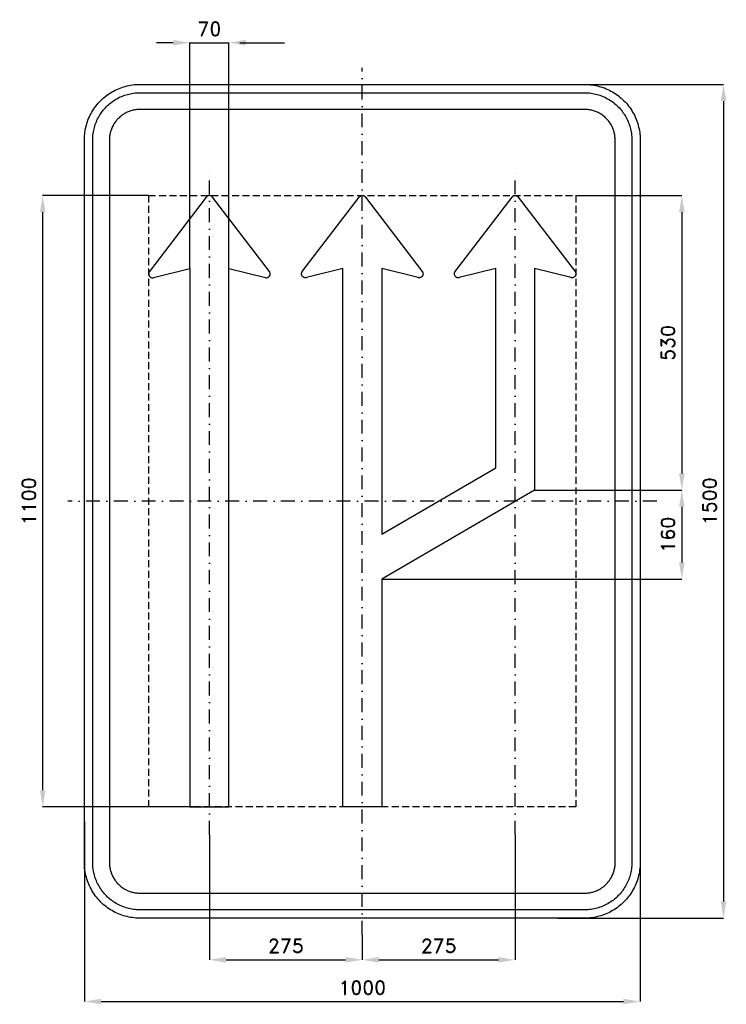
# Model space of a CAD drawing. Header units: millimetres. Extents: x -616 to 655, y -905 to 866.
import ezdxf

# ---------------------------------------------------------------- set-up
doc = ezdxf.new("R2010")
doc.units = ezdxf.units.MM
doc.header["$LTSCALE"] = 5
doc.linetypes.add('ČERCHOVANÁX2', pattern=[2, 1, -0.5, 0, -0.5])
doc.linetypes.add('ČÁRKOVANÁX2', pattern=[1.5, 1, -0.5])
doc.layers.add('Kóty', color=2, linetype='Continuous')
doc.layers.add('Značka', color=7, linetype='Continuous')
doc.styles.get("Standard").update_dxf_attribs({"font": 'romand.shx', "height": 25})
doc.dimstyles.get("Standard").update_dxf_attribs({"dimtxt": 25, "dimasz": 30, "dimexe": 0.18, "dimexo": 0.0625, "dimgap": 12.5, "dimtad": 1, "dimdec": 0, "dimzin": 0, "dimdsep": 46, "dimtxsty": 'Standard', "dimcen": 0.09, "dimadec": 0, "dimazin": 0, "dimtfac": 1, "dimtdec": 0, "dimtofl": 0, "dimtmove": 0, "dimatfit": 3, "dimfxl": 1, "dimtolj": 1, "dimtzin": 0, "dimarcsym": 0})

# ---------------------------------------------------------------- blocks, each defined once
blk = doc.blocks.new('*D0')
at = {"layer": 'Defpoints', "color": 0, "transparency": 16777216}
for p in [(-500, -576.2), (500, -596.8), (500, -900)]:
    blk.add_point(p, dxfattribs=at)
at = {"layer": 'Kóty', "color": 0, "lineweight": -2, "transparency": 16777216}
for p, q in [((-500, -576.2), (-500, -900.2)), ((500, -596.9), (500, -900.2)), ((-470, -900), (470, -900))]:
    blk.add_line(p, q, dxfattribs=at)
at = {"layer": 'Kóty', "color": 0, "transparency": 16777216}
for points in [[(-470, -895), (-470, -905), (-500, -900)], [(470, -895), (470, -905), (500, -900)]]:
    blk.add_solid(points, dxfattribs=at)
at = {"layer": 'Kóty', "color": 0, "transparency": 16777216, "insert": (0, -875), "char_height": 25, "attachment_point": 5}
blk.add_mtext('\\A1;1000', dxfattribs=at)
blk = doc.blocks.new('*D1')
at = {"layer": 'Defpoints', "color": 0, "transparency": 16777216}
for p in [(339.5, 750), (351.4, -750), (650, -750)]:
    blk.add_point(p, dxfattribs=at)
at = {"layer": 'Kóty', "color": 0, "lineweight": -2, "transparency": 16777216}
for p, q in [((339.6, 750), (650.2, 750)), ((650, 720), (650, -720)), ((351.5, -750), (650.2, -750))]:
    blk.add_line(p, q, dxfattribs=at)
at = {"layer": 'Kóty', "color": 0, "transparency": 16777216}
for points in [[(645, 720), (655, 720), (650, 750)], [(645, -720), (655, -720), (650, -750)]]:
    blk.add_solid(points, dxfattribs=at)
at = {"layer": 'Kóty', "color": 0, "transparency": 16777216, "insert": (625, 0), "char_height": 25, "attachment_point": 5, "rotation": 90}
blk.add_mtext('\\A1;1500', dxfattribs=at)
blk = doc.blocks.new('*D2')
at = {"layer": 'Defpoints', "color": 0, "transparency": 16777216}
for p in [(-575, 550), (-384.29, 550), (-304.861, -550)]:
    blk.add_point(p, dxfattribs=at)
at = {"layer": 'Kóty', "color": 0, "lineweight": -2, "transparency": 16777216}
for p, q in [((-384.3525, 550), (-575.18, 550)), ((-575, -520), (-575, 520)), ((-304.9235, -550), (-575.18, -550))]:
    blk.add_line(p, q, dxfattribs=at)
at = {"layer": 'Kóty', "color": 0, "transparency": 16777216}
for points in [[(-580, 520), (-570, 520), (-575, 550)], [(-580, -520), (-570, -520), (-575, -550)]]:
    blk.add_solid(points, dxfattribs=at)
at = {"layer": 'Kóty', "color": 0, "transparency": 16777216, "insert": (-600, 0), "char_height": 25, "attachment_point": 5, "rotation": 90}
blk.add_mtext('\\A1;1100', dxfattribs=at)
blk = doc.blocks.new('*D3')
at = {"layer": 'Defpoints', "color": 0, "transparency": 16777216}
for p in [(-275, -600), (0, -780), (0, -825)]:
    blk.add_point(p, dxfattribs=at)
at = {"layer": 'Kóty', "color": 0, "lineweight": -2, "transparency": 16777216}
for p, q in [((-275, -600.0625), (-275, -825.18)), ((0, -780.0625), (0, -825.18)), ((-245, -825), (-30, -825))]:
    blk.add_line(p, q, dxfattribs=at)
at = {"layer": 'Kóty', "color": 0, "transparency": 16777216}
for points in [[(-245, -820), (-245, -830), (-275, -825)], [(-30, -820), (-30, -830), (0, -825)]]:
    blk.add_solid(points, dxfattribs=at)
at = {"layer": 'Kóty', "color": 0, "transparency": 16777216, "insert": (-137.5, -800), "char_height": 25, "attachment_point": 5}
blk.add_mtext('\\A1;275', dxfattribs=at)
blk = doc.blocks.new('*D4')
at = {"layer": 'Defpoints', "color": 0, "transparency": 16777216}
for p in [(275, -600), (0, -780.0625), (275, -825)]:
    blk.add_point(p, dxfattribs=at)
at = {"layer": 'Kóty', "color": 0, "lineweight": -2, "transparency": 16777216}
for p, q in [((275, -600.0625), (275, -825.18)), ((0, -780.125), (0, -825.18)), ((30, -825), (245, -825))]:
    blk.add_line(p, q, dxfattribs=at)
at = {"layer": 'Kóty', "color": 0, "transparency": 16777216}
for points in [[(30, -820), (30, -830), (0, -825)], [(245, -820), (245, -830), (275, -825)]]:
    blk.add_solid(points, dxfattribs=at)
at = {"layer": 'Kóty', "color": 0, "transparency": 16777216, "insert": (137.5, -800), "char_height": 25, "attachment_point": 5}
blk.add_mtext('\\A1;275', dxfattribs=at)
blk = doc.blocks.new('*D5')
at = {"layer": 'Defpoints', "color": 0, "transparency": 16777216}
for p in [(-240.05, 825), (-310.05, 418.53), (-240.05, 418.53)]:
    blk.add_point(p, dxfattribs=at)
at = {"layer": 'Kóty', "color": 0, "lineweight": -2, "transparency": 16777216}
for p, q in [((-340.05, 825), (-370.05, 825)), ((-310.05, 418.5925), (-310.05, 825.18)), ((-240.05, 418.5925), (-240.05, 825.18)), ((-210.05, 825), (-180.05, 825))]:
    blk.add_line(p, q, dxfattribs=at)
at = {"layer": 'Kóty', "color": 0, "transparency": 16777216}
for points in [[(-340.05, 830), (-340.05, 820), (-310.05, 825)], [(-210.05, 830), (-210.05, 820), (-240.05, 825)]]:
    blk.add_solid(points, dxfattribs=at)
at = {"layer": 'Kóty', "color": 0, "transparency": 16777216, "insert": (-275.05, 850), "char_height": 25, "attachment_point": 5}
blk.add_mtext('\\A1;70', dxfattribs=at)
blk = doc.blocks.new('*D6')
at = {"layer": 'Defpoints', "color": 0, "transparency": 16777216}
for p in [(384.4, 550), (310, 20), (575, 20)]:
    blk.add_point(p, dxfattribs=at)
at = {"layer": 'Kóty', "color": 0, "lineweight": -2, "transparency": 16777216}
for p, q in [((384.4, 550), (575.2, 550)), ((575, 520), (575, 50)), ((310.1, 20), (575.2, 20))]:
    blk.add_line(p, q, dxfattribs=at)
at = {"layer": 'Kóty', "color": 0, "transparency": 16777216}
for points in [[(570, 520), (580, 520), (575, 550)], [(570, 50), (580, 50), (575, 20)]]:
    blk.add_solid(points, dxfattribs=at)
at = {"layer": 'Kóty', "color": 0, "transparency": 16777216, "insert": (550, 285), "char_height": 25, "attachment_point": 5, "rotation": 90}
blk.add_mtext('\\A1;530', dxfattribs=at)
blk = doc.blocks.new('*D7')
at = {"layer": 'Defpoints', "color": 0, "transparency": 16777216}
for p in [(310.1, 20), (35.1, -140), (575, -140)]:
    blk.add_point(p, dxfattribs=at)
at = {"layer": 'Kóty', "color": 0, "lineweight": -2, "transparency": 16777216}
for p, q in [((310.2, 20), (575.2, 20)), ((575, -10), (575, -110)), ((35.1, -140), (575.2, -140))]:
    blk.add_line(p, q, dxfattribs=at)
at = {"layer": 'Kóty', "color": 0, "transparency": 16777216}
for points in [[(570, -10), (580, -10), (575, 20)], [(570, -110), (580, -110), (575, -140)]]:
    blk.add_solid(points, dxfattribs=at)
at = {"layer": 'Kóty', "color": 0, "transparency": 16777216, "insert": (550, -60), "char_height": 25, "attachment_point": 5, "rotation": 90}
blk.add_mtext('\\A1;160', dxfattribs=at)

msp = doc.modelspace()

# ---------------------------------------------------------------- linework, layer by layer
at = {"layer": 'Kóty'}
for points in [[(-310.05, 825), (-240.05, 825)], [(-220.015, 825), (-140.015, 825)]]:
    msp.add_lwpolyline(points, dxfattribs=at)
at = {"layer": 'Značka', "color": 6, "linetype": 'ČERCHOVANÁX2', "ltscale": 5}
for points in [[(0, -780), (0, 780)], [(-275, -600), (-275, 600)], [(275, -600), (275, 600)], [(530, 0), (-530, 0)]]:
    msp.add_lwpolyline(points, dxfattribs=at)
at = {"layer": 'Značka', "color": 5}
for points in [[(-400, -750), (-400.393, -749.99883), (-400.785, -749.99692, -0.0321801), (-413.6978, -749.09245, -0.0354432), (-426.3873, -746.45574, -0.0362667), (-438.6591, -742.3068, -0.0344205), (-450.2266, -736.4713, -0.0337216), (-461.0042, -729.2849, -0.0340847), (-470.7107, -720.7107, -0.0342086), (-479.2931, -711.0064, -0.0342292), (-486.4713, -700.2266, -0.0340441), (-492.2651, -688.6512, -0.0334121), (-496.45574, -676.3873, -0.0341269), (-499.13547, -663.6918, -0.0367447), (-499.99692, -650.785), (-499.99892, -650.393), (-500, -650), (-500, 650), (-499.99883, 650.39), (-499.99692, 650.79, -0.0321796), (-499.09245, 663.7, -0.0354411), (-496.45574, 676.39, -0.0362697), (-492.3068, 688.66, -0.0344172), (-486.4713, 700.23, -0.033719), (-479.2849, 711, -0.0340776), (-470.7107, 720.71, -0.0342077), (-461.0064, 729.29, -0.0342268), (-450.2266, 736.47, -0.0340514), (-438.6512, 742.27, -0.0334162), (-426.3873, 746.46, -0.0341286), (-413.6918, 749.14, -0.0367456), (-400.785, 750), (-400.393, 750), (-400, 750), (400, 750), (400.393, 750), (400.785, 750, -0.0321794), (413.698, 749.09, -0.0354509), (426.387, 746.46, -0.0362816), (438.659, 742.31, -0.0344246), (450.227, 736.47, -0.0337312), (461.004, 729.28, -0.034081), (470.711, 720.71, -0.0342138), (479.293, 711.01, -0.0342285), (486.471, 700.23, -0.0340344), (492.265, 688.65, -0.0334114), (496.46, 676.39, -0.0341223), (499.14, 663.69, -0.0367412), (500, 650.79), (500, 650.39), (500, 650), (500, -650), (500, -650.393), (500, -650.785, -0.0321792), (499.09, -663.6978, -0.0354418), (496.46, -676.3873, -0.0362638), (492.307, -688.6591, -0.0344153), (486.471, -700.2266, -0.0337192), (479.285, -711.0042, -0.034086), (470.711, -720.7107, -0.0342054), (461.006, -729.2931, -0.0342295), (450.227, -736.4713, -0.0340459), (438.651, -742.2651, -0.0334135), (426.387, -746.45574, -0.034127), (413.692, -749.13547, -0.036745), (400.785, -749.99692), (400.393, -749.99892), (400, -750), (-400, -750)], [(-400, -735), (-400.334, -734.999), (-400.668, -734.9974, -0.0321799), (-411.6431, -734.2286, -0.0354431), (-422.4292, -731.9874, -0.036267), (-432.8602, -728.4608, -0.0344205), (-442.6926, -723.5006, -0.0337214), (-451.8536, -717.3922, -0.0340847), (-460.1041, -710.1041, -0.0342085), (-467.3991, -701.8554, -0.0342292), (-473.5006, -692.6926, -0.0340447), (-478.4254, -682.8535, -0.0334123), (-481.9874, -672.4292, -0.0341271), (-484.2652, -661.638, -0.0367448), (-484.9974, -650.668), (-484.9991, -650.334), (-485, -650), (-485, 650), (-484.999, 650.33), (-484.9974, 650.67, -0.0321808), (-484.2286, 661.64, -0.0354437), (-481.9874, 672.43, -0.0362674), (-478.4608, 682.86, -0.034419), (-473.5006, 692.69, -0.0337112), (-467.3922, 701.85, -0.0340785), (-460.1041, 710.1, -0.034195), (-451.8554, 717.4, -0.0342194), (-442.6926, 723.5, -0.0340514), (-432.8535, 728.43, -0.0334085), (-422.4292, 731.99, -0.0341207), (-411.638, 734.27, -0.0367451), (-400.668, 735), (-400.334, 735), (-400, 735), (400, 735), (400.334, 735), (400.668, 735, -0.0321738), (411.643, 734.23, -0.0354396), (422.429, 731.99, -0.0362613), (432.86, 728.46, -0.0344296), (442.693, 723.5, -0.0337309), (451.854, 717.39, -0.0340802), (460.104, 710.1, -0.0342125), (467.399, 701.86, -0.03423), (473.501, 692.69, -0.0340367), (478.425, 682.85, -0.0334178), (481.987, 672.43, -0.0341274), (484.265, 661.64, -0.0367509), (484.997, 650.67), (484.999, 650.33), (485, 650), (485, -650), (484.999, -650.334), (484.997, -650.668, -0.0321847), (484.229, -661.6431, -0.0354498), (481.987, -672.4292, -0.0362714), (478.461, -682.8602, -0.0344187), (473.501, -692.6926, -0.0337149), (467.392, -701.8536, -0.0340831), (460.104, -710.1041, -0.0342094), (451.855, -717.3991, -0.0342308), (442.693, -723.5006, -0.0340424), (432.854, -728.4254, -0.0334111), (422.429, -731.9874, -0.0341271), (411.638, -734.2652, -0.0367448), (400.668, -734.9974), (400.334, -734.9991), (400, -735), (-400, -735)], [(-400, -705), (400, -705), (400.216, -704.9994), (400.432, -704.9983, 0.0321799), (407.534, -704.5008, 0.0354424), (414.513, -703.0507, 0.0362647), (421.263, -700.7687, 0.0344223), (427.625, -697.5592, 0.033717), (433.552, -693.6067, 0.034088), (438.891, -688.8909, 0.0342122), (443.611, -683.5535, 0.0342287), (447.559, -677.6246, 0.0340415), (450.746, -671.2582, 0.0334124), (453.051, -664.513, 0.0341249), (454.525, -657.5305, 0.0367432), (454.998, -650.432), (454.999, -650.216), (455, -650), (455, 650), (454.999, 650.22), (454.998, 650.43, 0.0321867), (454.501, 657.53, 0.0354421), (453.051, 664.51, 0.0362779), (450.769, 671.26, 0.0344207), (447.559, 677.62, 0.0337176), (443.607, 683.55, 0.0340785), (438.891, 688.89, 0.0341988), (433.554, 693.61, 0.0342361), (427.625, 697.56, 0.0340303), (421.258, 700.75, 0.033395), (414.513, 703.05, 0.0341092), (407.53, 704.52, 0.0367438), (400.432, 705), (400.216, 705), (400, 705), (-400, 705), (-400.216, 705), (-400.432, 705, 0.0321706), (-407.5338, 704.5, 0.0354292), (-414.513, 703.05, 0.036266), (-421.2625, 700.77, 0.0344312), (-427.6246, 697.56, 0.0337345), (-433.5523, 693.61, 0.034079), (-438.8909, 688.89, 0.0342245), (-443.6112, 683.55, 0.0342352), (-447.5592, 677.62, 0.0340405), (-450.7458, 671.26, 0.0334087), (-453.0507, 664.51, 0.034125), (-454.5245, 657.53, 0.0367448), (-454.9983, 650.43), (-454.9994, 650.22), (-455, 650), (-455, -650), (-454.9994, -650.216), (-454.9983, -650.432, 0.0321797), (-454.5008, -657.5338, 0.0354429), (-453.0507, -664.513, 0.0362669), (-450.7687, -671.2625, 0.0344214), (-447.5592, -677.6246, 0.0337215), (-443.6067, -683.5523, 0.0340845), (-438.8909, -688.8909, 0.0342083), (-433.5535, -693.6112, 0.0342301), (-427.6246, -697.5592, 0.0340439), (-421.2582, -700.7458, 0.0334124), (-414.513, -703.0507, 0.0341275), (-407.5305, -704.5245, 0.0367453), (-400.432, -704.9983), (-400.216, -704.9994), (-400, -705)], [(-240.05, -550), (-240.05, 418.53), (-174.38, 402.31), (-174.25, 402.28), (-174.12, 402.25), (-173.22, 402.13, 0.0355621), (-172.3, 402.13, 0.0336465), (-171.45, 402.23), (-170.62, 402.44), (-169.83, 402.74), (-169.07, 403.14), (-168.37, 403.64), (-167.73, 404.21), (-167.49, 404.47), (-167.27, 404.74), (-167.13, 404.91), (-167, 405.09), (-166.93, 405.2), (-166.85, 405.31), (-166.78, 405.42), (-166.71, 405.54), (-166.58, 405.77), (-166.46, 406), (-166.19, 406.59), (-165.98, 407.21), (-165.79, 408.03), (-165.71, 408.88), (-165.72, 409.72), (-165.85, 410.56), (-166.07, 411.38), (-166.4, 412.17), (-166.56, 412.48), (-166.74, 412.77), (-166.86, 412.96), (-166.98, 413.14), (-167.06, 413.25), (-167.14, 413.36), (-269.49, 547.25), (-269.55, 547.33), (-269.61, 547.41), (-270.06, 547.92), (-270.56, 548.37), (-271.07, 548.76), (-271.61, 549.1), (-272.18, 549.39), (-272.78, 549.62), (-273.39, 549.8), (-274.02, 549.92), (-274.28, 549.96), (-274.53, 549.98), (-274.7, 549.99), (-274.86, 550), (-274.96, 550), (-275.06, 550), (-275.15, 550), (-275.25, 550), (-275.45, 549.99), (-275.64, 549.98), (-276.12, 549.92), (-276.6, 549.83), (-277.21, 549.66), (-277.81, 549.44), (-278.38, 549.16), (-278.93, 548.83), (-279.44, 548.46), (-279.92, 548.03), (-280.1, 547.85), (-280.28, 547.66), (-280.39, 547.53), (-280.49, 547.41), (-280.55, 547.33), (-280.61, 547.25), (-382.91, 413.36), (-382.99, 413.25), (-383.07, 413.14), (-383.55, 412.36), (-383.91, 411.52), (-384.16, 410.7), (-384.29, 409.85), (-384.33, 409), (-384.26, 408.15), (-384.09, 407.31), (-383.82, 406.5), (-383.68, 406.17), (-383.52, 405.86), (-383.35, 405.55), (-383.16, 405.25), (-382.53, 404.42), (-381.77, 403.7), (-381.09, 403.19), (-380.35, 402.78), (-379.57, 402.46), (-378.75, 402.24), (-377.91, 402.12, 0.0338119), (-377.05, 402.11), (-376.71, 402.13), (-376.36, 402.17), (-376.15, 402.21), (-375.93, 402.25), (-375.8, 402.28), (-375.67, 402.31), (-310.05, 418.53), (-310.05, -550), (-240.05, -550)], [(-34.95, 418.53), (-100.62, 402.31), (-100.75, 402.28), (-100.88, 402.25), (-101.78, 402.13, -0.0355621), (-102.7, 402.13, -0.0336465), (-103.55, 402.23), (-104.38, 402.44), (-105.18, 402.74), (-105.93, 403.14), (-106.63, 403.64), (-107.27, 404.21), (-107.51, 404.47), (-107.73, 404.74), (-107.95, 405.02), (-108.15, 405.31), (-108.66, 406.23), (-109.02, 407.21), (-109.21, 408.04), (-109.29, 408.88), (-109.28, 409.72), (-109.15, 410.56), (-108.93, 411.38), (-108.6, 412.17), (-108.44, 412.48), (-108.26, 412.77), (-108.14, 412.96), (-108.02, 413.14), (-107.94, 413.25), (-107.86, 413.36), (-5.51, 547.25), (-5.45, 547.33), (-5.39, 547.41), (-4.94, 547.92), (-4.44, 548.37), (-3.93, 548.76), (-3.39, 549.1), (-2.82, 549.39), (-2.23, 549.62), (-1.61, 549.8), (-0.98, 549.92), (-0.72, 549.96), (-0.47, 549.98), (-0.3, 549.99), (-0.14, 550), (-0.04, 550), (0.06, 550), (0.15, 550), (0.25, 550), (0.45, 549.99), (0.64, 549.98), (1.12, 549.92), (1.6, 549.83), (2.21, 549.66), (2.81, 549.44), (3.38, 549.16), (3.93, 548.83), (4.44, 548.46), (4.92, 548.03), (5.1, 547.85), (5.28, 547.66), (5.38, 547.53), (5.49, 547.41), (5.55, 547.33), (5.61, 547.25), (107.91, 413.36), (107.99, 413.25), (108.07, 413.14), (108.54, 412.36), (108.91, 411.52), (109.16, 410.7), (109.29, 409.85), (109.33, 409), (109.26, 408.15), (109.09, 407.31), (108.82, 406.5), (108.68, 406.17), (108.52, 405.86), (108.35, 405.55), (108.16, 405.25), (107.53, 404.42), (106.77, 403.7), (106.09, 403.19), (105.34, 402.78), (104.56, 402.46), (103.75, 402.24), (102.91, 402.12, -0.0338119), (102.05, 402.11), (101.71, 402.13), (101.36, 402.17), (101.14, 402.21), (100.93, 402.25), (100.8, 402.28), (100.67, 402.31), (35.05, 418.53), (35.05, -59.012), (240.05, 60.261), (240.05, 418.53), (174.38, 402.31), (174.25, 402.28), (174.12, 402.25), (173.22, 402.13, -0.0355621), (172.3, 402.13, -0.0336465), (171.45, 402.23), (170.62, 402.44), (169.83, 402.74), (169.07, 403.14), (168.37, 403.64), (167.73, 404.21), (167.49, 404.47), (167.27, 404.74), (167.05, 405.02), (166.85, 405.31), (166.34, 406.23), (165.98, 407.21), (165.79, 408.04), (165.71, 408.88), (165.73, 409.72), (165.85, 410.56), (166.07, 411.38), (166.4, 412.17), (166.56, 412.48), (166.74, 412.77), (166.86, 412.96), (166.98, 413.14), (167.06, 413.25), (167.14, 413.36), (269.49, 547.25), (269.55, 547.33), (269.61, 547.41), (270.06, 547.92), (270.56, 548.37), (271.07, 548.76), (271.61, 549.1), (272.18, 549.39), (272.78, 549.62), (273.39, 549.8), (274.02, 549.92), (274.28, 549.96), (274.53, 549.98), (274.7, 549.99), (274.86, 550), (274.96, 550), (275.06, 550), (275.15, 550), (275.25, 550), (275.45, 549.99), (275.64, 549.98), (276.12, 549.92), (276.6, 549.83), (277.21, 549.66), (277.81, 549.44), (278.38, 549.16), (278.93, 548.83), (279.44, 548.46), (279.92, 548.03), (280.1, 547.85), (280.28, 547.66), (280.39, 547.53), (280.49, 547.41), (280.55, 547.33), (280.61, 547.25), (382.91, 413.36), (382.99, 413.25), (383.07, 413.14), (383.55, 412.36), (383.91, 411.52), (384.16, 410.7), (384.29, 409.85), (384.33, 409), (384.26, 408.15), (384.09, 407.31), (383.82, 406.5), (383.68, 406.17), (383.52, 405.86), (383.35, 405.55), (383.16, 405.25), (382.53, 404.42), (381.77, 403.7), (381.09, 403.19), (380.35, 402.78), (379.57, 402.46), (378.75, 402.24), (377.91, 402.12, -0.0338119), (377.05, 402.11), (376.71, 402.13), (376.36, 402.17), (376.15, 402.21), (375.93, 402.25), (375.8, 402.28), (375.67, 402.31), (310.05, 418.53), (310.05, 20.002), (35.05, -139.999), (35.05, -550), (-34.95, -550), (-34.95, 418.53)]]:
    msp.add_lwpolyline(points, format="xyb", dxfattribs=at)
at = {"layer": 'Značka', "color": 6, "linetype": 'ČÁRKOVANÁX2', "ltscale": 2.5}
msp.add_lwpolyline([(-384.29, -550), (-384.29, 550), (384.29, 550), (384.29, -550), (-384.29, -550)], dxfattribs=at)

# ---------------------------------------------------------------- dimensions: what is measured, and where the dimension line sits
at = {"layer": 'Kóty'}
for base, p1, p2, picture, middle in [((-240.05, 825), (-310.05, 418.53), (-240.05, 418.53), '*D5', (-275.05, 850)), ((500, -900), (-500, -576.16922), (500, -596.79775), '*D0', (0, -875)), ((0, -825), (-275, -600), (0, -780), '*D3', (-137.5, -800)), ((275, -825), (0, -780.0625), (275, -600), '*D4', (137.5, -800))]:
    dim = msp.add_linear_dim(base=base, p1=p1, p2=p2, dimstyle='Standard', dxfattribs=at)
    dim.commit()
    dim.dimension.update_dxf_attribs({"geometry": picture, "text_midpoint": middle})
for base, p1, p2, picture, middle in [((650, -750), (339.5288, 750), (351.41399, -750), '*D1', (625, 0)), ((-575, 550), (-304.861, -550), (-384.29, 550), '*D2', (-600, 0)), ((575, 20), (384.3525, 550), (310.04656, 20), '*D6', (550, 285)), ((575, -139.999), (310.10906, 20), (35.05, -139.999), '*D7', (550, -59.9995))]:
    dim = msp.add_linear_dim(base=base, p1=p1, p2=p2, angle=90, dimstyle='Standard', dxfattribs=at)
    dim.commit()
    dim.dimension.update_dxf_attribs({"geometry": picture, "text_midpoint": middle})

doc.saveas('drawing.dxf')
